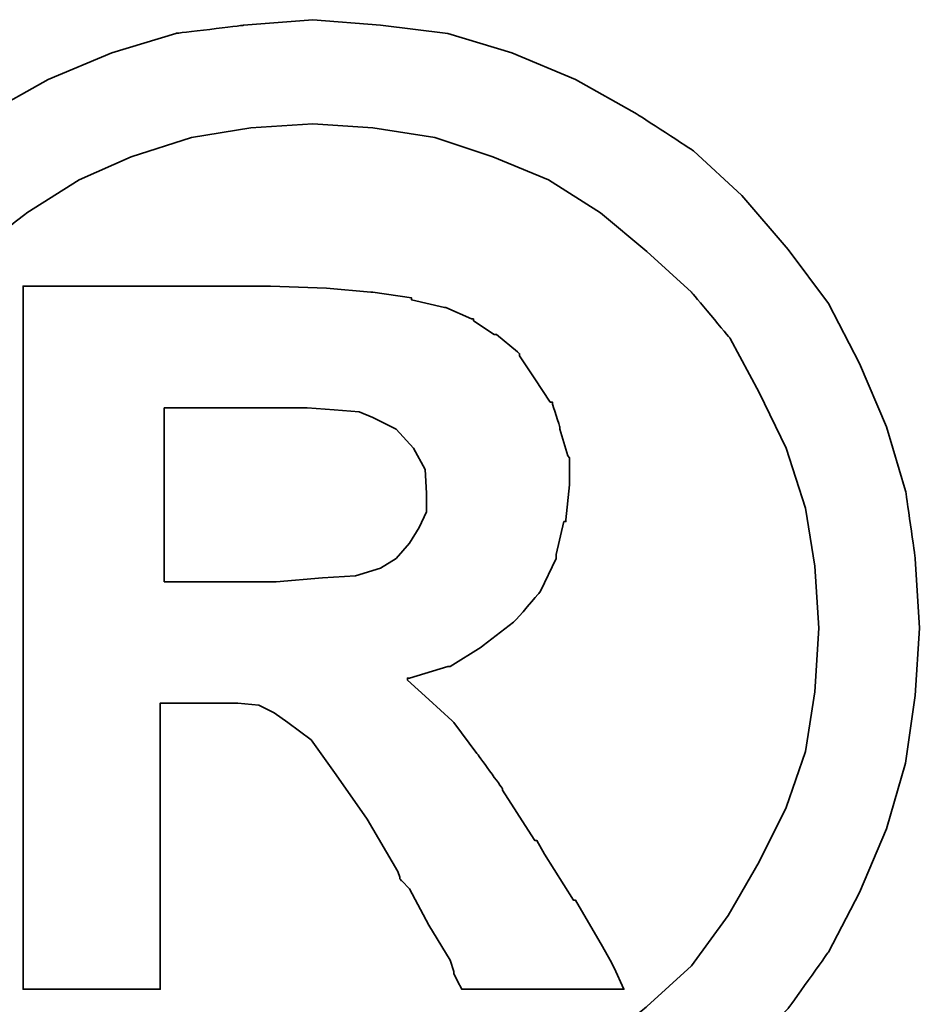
# Model space of a CAD drawing. Header units: millimetres. Extents: x 710 to 1313, y 178 to 430.
# Tile 16 of 37: x 1130.35 to 1131.51, y 237.93 to 239.2. Entities that reach past the tile are written whole.
import ezdxf

# ---------------------------------------------------------------- set-up
doc = ezdxf.new("R2010")
doc.units = ezdxf.units.MM
doc.header["$LTSCALE"] = 10
doc.layers.add('DIM', color=4, linetype='Continuous')
doc.layers.add('layer 1', color=7, linetype='Continuous')

# ---------------------------------------------------------------- blocks, each defined once
blk = doc.blocks.new('TBI MOTION logo(完整正式版)')
at = {"layer": 'layer 1', "color": 22, "lineweight": 35}
for points, knots in [([(-91.89366, 20.43624), (-91.89366, 20.43624), (-91.91351, 20.77862), (-91.91351, 20.77862), (-91.91351, 20.77862), (-91.91351, 20.77862), (-91.96114, 21.11206), (-91.96114, 21.11206), (-91.96114, 21.11206), (-91.96114, 21.11206), (-92.05641, 21.42764), (-92.05641, 21.42764), (-92.05641, 21.42764), (-92.05641, 21.42764), (-92.18939, 21.74124), (-92.18939, 21.74124), (-92.18939, 21.74124), (-92.18939, 21.74124), (-92.34222, 22.03697), (-92.34222, 22.03697), (-92.34222, 22.03697), (-92.34222, 22.03697), (-92.5407, 22.30294), (-92.5407, 22.30294), (-92.5407, 22.30294), (-92.5407, 22.30294), (-92.76895, 22.5689), (-92.76895, 22.5689), (-92.76895, 22.5689), (-92.76895, 22.5689), (-93.00713, 22.78921), (-93.00713, 22.78921), (-93.00713, 22.78921), (-93.00713, 22.78921), (-93.285, 22.96982), (-93.285, 22.96982), (-93.285, 22.96982), (-93.285, 22.96982), (-93.58867, 23.14051), (-93.58867, 23.14051), (-93.58867, 23.14051), (-93.58867, 23.14051), (-93.90227, 23.2735), (-93.90227, 23.2735), (-93.90227, 23.2735), (-93.90227, 23.2735), (-94.21785, 23.36877), (-94.21785, 23.36877), (-94.21785, 23.36877), (-94.21785, 23.36877), (-94.55129, 23.40846), (-94.55129, 23.40846), (-94.55129, 23.40846), (-94.55129, 23.40846), (-94.88474, 23.43625), (-94.88474, 23.43625), (-94.88474, 23.43625), (-94.88474, 23.43625), (-95.22612, 23.40846), (-95.22612, 23.40846), (-95.22612, 23.40846), (-95.22612, 23.40846), (-95.55956, 23.36877), (-95.55956, 23.36877), (-95.55956, 23.36877), (-95.55956, 23.36877), (-95.87515, 23.2735), (-95.87515, 23.2735), (-95.87515, 23.2735), (-95.87515, 23.2735), (-96.18973, 23.14051), (-96.18973, 23.14051), (-96.18973, 23.14051), (-96.18973, 23.14051), (-96.4944, 22.96982), (-96.4944, 22.96982), (-96.4944, 22.96982), (-96.4944, 22.96982), (-96.77028, 22.78921), (-96.77028, 22.78921), (-96.77028, 22.78921), (-96.77028, 22.78921), (-97.00846, 22.5689), (-97.00846, 22.5689), (-97.00846, 22.5689), (-97.00846, 22.5689), (-97.23671, 22.30294), (-97.23671, 22.30294), (-97.23671, 22.30294), (-97.23671, 22.30294), (-97.43618, 22.03697), (-97.43618, 22.03697), (-97.43618, 22.03697), (-97.43618, 22.03697), (-97.58901, 21.74124), (-97.58901, 21.74124), (-97.58901, 21.74124), (-97.58901, 21.74124), (-97.72298, 21.42764), (-97.72298, 21.42764), (-97.72298, 21.42764), (-97.72298, 21.42764), (-97.81825, 21.11206), (-97.81825, 21.11206), (-97.81825, 21.11206), (-97.81825, 21.11206), (-97.86589, 20.77862), (-97.86589, 20.77862), (-97.86589, 20.77862), (-97.86589, 20.77862), (-97.88375, 20.43624), (-97.88375, 20.43624), (-97.88375, 20.43624), (-97.88375, 20.43624), (-97.86589, 20.1028), (-97.86589, 20.1028), (-97.86589, 20.1028), (-97.86589, 20.1028), (-97.81825, 19.77035), (-97.81825, 19.77035), (-97.81825, 19.77035), (-97.81825, 19.77035), (-97.72298, 19.44583), (-97.72298, 19.44583), (-97.72298, 19.44583), (-97.72298, 19.44583), (-97.58901, 19.13224), (-97.58901, 19.13224), (-97.58901, 19.13224), (-97.58901, 19.13224), (-97.43618, 18.83749), (-97.43618, 18.83749), (-97.43618, 18.83749), (-97.43618, 18.83749), (-97.23671, 18.55963), (-97.23671, 18.55963), (-97.23671, 18.55963), (-97.23671, 18.55963), (-97.00846, 18.32145), (-97.00846, 18.32145), (-97.00846, 18.32145), (-97.00846, 18.32145), (-96.77028, 18.0932), (-96.77028, 18.0932), (-96.77028, 18.0932), (-96.77028, 18.0932), (-96.4944, 17.88381), (-96.4944, 17.88381), (-96.4944, 17.88381), (-96.4944, 17.88381), (-96.18973, 17.72205), (-96.18973, 17.72205), (-96.18973, 17.72205), (-96.18973, 17.72205), (-95.87515, 17.58906), (-95.87515, 17.58906), (-95.87515, 17.58906), (-95.87515, 17.58906), (-95.55956, 17.4938), (-95.55956, 17.4938), (-95.55956, 17.4938), (-95.55956, 17.4938), (-95.22612, 17.44616), (-95.22612, 17.44616), (-95.22612, 17.44616), (-95.22612, 17.44616), (-94.88474, 17.42631), (-94.88474, 17.42631), (-94.88474, 17.42631), (-94.88474, 17.42631), (-94.55129, 17.44616), (-94.55129, 17.44616), (-94.55129, 17.44616), (-94.55129, 17.44616), (-94.21785, 17.4938), (-94.21785, 17.4938), (-94.21785, 17.4938), (-94.21785, 17.4938), (-93.90227, 17.58906), (-93.90227, 17.58906), (-93.90227, 17.58906), (-93.90227, 17.58906), (-93.58867, 17.72205), (-93.58867, 17.72205), (-93.58867, 17.72205), (-93.58867, 17.72205), (-93.285, 17.88381), (-93.285, 17.88381), (-93.285, 17.88381), (-93.285, 17.88381), (-93.00713, 18.0932), (-93.00713, 18.0932), (-93.00713, 18.0932), (-93.00713, 18.0932), (-92.76895, 18.32145), (-92.76895, 18.32145), (-92.76895, 18.32145), (-92.76895, 18.32145), (-92.5407, 18.55963), (-92.5407, 18.55963), (-92.5407, 18.55963), (-92.5407, 18.55963), (-92.34222, 18.83749), (-92.34222, 18.83749), (-92.34222, 18.83749), (-92.34222, 18.83749), (-92.18939, 19.13224), (-92.18939, 19.13224), (-92.18939, 19.13224), (-92.18939, 19.13224), (-92.05641, 19.44583), (-92.05641, 19.44583), (-92.05641, 19.44583), (-92.05641, 19.44583), (-91.96114, 19.77035), (-91.96114, 19.77035), (-91.96114, 19.77035), (-91.96114, 19.77035), (-91.91351, 20.1028), (-91.91351, 20.1028), (-91.91351, 20.1028), (-91.91351, 20.1028), (-91.89366, 20.43624), (-91.89366, 20.43624)], [0, 0, 0, 0, 0.0178571, 0.0178571, 0.0178571, 0.0178572, 0.0357143, 0.0357143, 0.0357143, 0.0357143, 0.0535714, 0.0535714, 0.0535714, 0.0535714, 0.0714286, 0.0714286, 0.0714286, 0.0714286, 0.0892857, 0.0892857, 0.0892857, 0.0892857, 0.1071429, 0.1071429, 0.1071429, 0.1071429, 0.125, 0.125, 0.125, 0.125, 0.1428571, 0.1428571, 0.1428571, 0.1428572, 0.1607143, 0.1607143, 0.1607143, 0.1607143, 0.1785714, 0.1785714, 0.1785714, 0.1785714, 0.1964286, 0.1964286, 0.1964286, 0.1964286, 0.2142857, 0.2142857, 0.2142857, 0.2142857, 0.2321429, 0.2321429, 0.2321429, 0.2321429, 0.25, 0.25, 0.25, 0.25, 0.2678571, 0.2678571, 0.2678571, 0.2678572, 0.2857143, 0.2857143, 0.2857143, 0.2857143, 0.3035714, 0.3035714, 0.3035714, 0.3035714, 0.3214286, 0.3214286, 0.3214286, 0.3214286, 0.3392857, 0.3392857, 0.3392857, 0.3392857, 0.3571429, 0.3571429, 0.3571429, 0.3571429, 0.375, 0.375, 0.375, 0.375, 0.3928571, 0.3928571, 0.3928571, 0.3928572, 0.4107143, 0.4107143, 0.4107143, 0.4107143, 0.4285714, 0.4285714, 0.4285714, 0.4285714, 0.4464286, 0.4464286, 0.4464286, 0.4464286, 0.4642857, 0.4642857, 0.4642857, 0.4642857, 0.4821429, 0.4821429, 0.4821429, 0.4821429, 0.5, 0.5, 0.5, 0.5, 0.5178571, 0.5178571, 0.5178571, 0.5178572, 0.5357143, 0.5357143, 0.5357143, 0.5357143, 0.5535714, 0.5535714, 0.5535714, 0.5535714, 0.5714286, 0.5714286, 0.5714286, 0.5714286, 0.5892857, 0.5892857, 0.5892857, 0.5892857, 0.6071429, 0.6071429, 0.6071429, 0.6071429, 0.625, 0.625, 0.625, 0.625, 0.6428571, 0.6428571, 0.6428571, 0.6428572, 0.6607143, 0.6607143, 0.6607143, 0.6607143, 0.6785714, 0.6785714, 0.6785714, 0.6785714, 0.6964286, 0.6964286, 0.6964286, 0.6964286, 0.7142857, 0.7142857, 0.7142857, 0.7142857, 0.7321429, 0.7321429, 0.7321429, 0.7321429, 0.75, 0.75, 0.75, 0.75, 0.7678571, 0.7678571, 0.7678571, 0.7678572, 0.7857143, 0.7857143, 0.7857143, 0.7857143, 0.8035714, 0.8035714, 0.8035714, 0.8035714, 0.8214286, 0.8214286, 0.8214286, 0.8214286, 0.8392857, 0.8392857, 0.8392857, 0.8392857, 0.8571429, 0.8571429, 0.8571429, 0.8571429, 0.875, 0.875, 0.875, 0.875, 0.8928571, 0.8928571, 0.8928571, 0.8928572, 0.9107143, 0.9107143, 0.9107143, 0.9107143, 0.9285714, 0.9285714, 0.9285714, 0.9285714, 0.9464286, 0.9464286, 0.9464286, 0.9464286, 0.9642857, 0.9642857, 0.9642857, 0.9642857, 0.9821429, 0.9821429, 0.9821429, 0.9821429, 1, 1, 1, 1]), ([(-92.38986, 20.43624), (-92.38986, 20.43624), (-92.40871, 20.74091), (-92.40871, 20.74091), (-92.40871, 20.74091), (-92.40871, 20.74091), (-92.45536, 21.02672), (-92.45536, 21.02672), (-92.45536, 21.02672), (-92.45536, 21.02672), (-92.55063, 21.32245), (-92.55063, 21.32245), (-92.55063, 21.32245), (-92.55063, 21.32245), (-92.68361, 21.59833), (-92.68361, 21.59833), (-92.68361, 21.59833), (-92.68361, 21.59833), (-92.82651, 21.86429), (-92.82651, 21.86429), (-92.82651, 21.86429), (-92.82651, 21.86429), (-93.01705, 22.09255), (-93.01705, 22.09255), (-93.01705, 22.09255), (-93.01705, 22.09255), (-93.23736, 22.29301), (-93.23736, 22.29301), (-93.23736, 22.29301), (-93.23736, 22.29301), (-93.46561, 22.48355), (-93.46561, 22.48355), (-93.46561, 22.48355), (-93.46561, 22.48355), (-93.72165, 22.6463), (-93.72165, 22.6463), (-93.72165, 22.6463), (-93.72165, 22.6463), (-93.99754, 22.75944), (-93.99754, 22.75944), (-93.99754, 22.75944), (-93.99754, 22.75944), (-94.28335, 22.85471), (-94.28335, 22.85471), (-94.28335, 22.85471), (-94.28335, 22.85471), (-94.589, 22.90234), (-94.589, 22.90234), (-94.589, 22.90234), (-94.589, 22.90234), (-94.88474, 22.92219), (-94.88474, 22.92219), (-94.88474, 22.92219), (-94.88474, 22.92219), (-95.1894, 22.90234), (-95.1894, 22.90234), (-95.1894, 22.90234), (-95.1894, 22.90234), (-95.48315, 22.85471), (-95.48315, 22.85471), (-95.48315, 22.85471), (-95.48315, 22.85471), (-95.77988, 22.75944), (-95.77988, 22.75944), (-95.77988, 22.75944), (-95.77988, 22.75944), (-96.03691, 22.6463), (-96.03691, 22.6463), (-96.03691, 22.6463), (-96.03691, 22.6463), (-96.29394, 22.48355), (-96.29394, 22.48355), (-96.29394, 22.48355), (-96.29394, 22.48355), (-96.54203, 22.29301), (-96.54203, 22.29301), (-96.54203, 22.29301), (-96.54203, 22.29301), (-96.75937, 22.09255), (-96.75937, 22.09255), (-96.75937, 22.09255), (-96.75937, 22.09255), (-96.9509, 21.86429), (-96.9509, 21.86429), (-96.9509, 21.86429), (-96.9509, 21.86429), (-97.0938, 21.59833), (-97.0938, 21.59833), (-97.0938, 21.59833), (-97.0938, 21.59833), (-97.21686, 21.32245), (-97.21686, 21.32245), (-97.21686, 21.32245), (-97.21686, 21.32245), (-97.32206, 21.02672), (-97.32206, 21.02672), (-97.32206, 21.02672), (-97.32206, 21.02672), (-97.36076, 20.74091), (-97.36076, 20.74091), (-97.36076, 20.74091), (-97.36076, 20.74091), (-97.37961, 20.43624), (-97.37961, 20.43624), (-97.37961, 20.43624), (-97.37961, 20.43624), (-97.36076, 20.12165), (-97.36076, 20.12165), (-97.36076, 20.12165), (-97.36076, 20.12165), (-97.32206, 19.82791), (-97.32206, 19.82791), (-97.32206, 19.82791), (-97.32206, 19.82791), (-97.21686, 19.55102), (-97.21686, 19.55102), (-97.21686, 19.55102), (-97.21686, 19.55102), (-97.0938, 19.28407), (-97.0938, 19.28407), (-97.0938, 19.28407), (-97.0938, 19.28407), (-96.94098, 19.01811), (-96.94098, 19.01811), (-96.94098, 19.01811), (-96.94098, 19.01811), (-96.75937, 18.77001), (-96.75937, 18.77001), (-96.75937, 18.77001), (-96.75937, 18.77001), (-96.54203, 18.56955), (-96.54203, 18.56955), (-96.54203, 18.56955), (-96.54203, 18.56955), (-96.29394, 18.37901), (-96.29394, 18.37901), (-96.29394, 18.37901), (-96.29394, 18.37901), (-96.03691, 18.21725), (-96.03691, 18.21725), (-96.03691, 18.21725), (-96.03691, 18.21725), (-95.77988, 18.10412), (-95.77988, 18.10412), (-95.77988, 18.10412), (-95.77988, 18.10412), (-95.48315, 18.00786), (-95.48315, 18.00786), (-95.48315, 18.00786), (-95.48315, 18.00786), (-95.1894, 17.96022), (-95.1894, 17.96022), (-95.1894, 17.96022), (-95.1894, 17.96022), (-94.88474, 17.94137), (-94.88474, 17.94137), (-94.88474, 17.94137), (-94.88474, 17.94137), (-94.589, 17.96022), (-94.589, 17.96022), (-94.589, 17.96022), (-94.589, 17.96022), (-94.28335, 18.00786), (-94.28335, 18.00786), (-94.28335, 18.00786), (-94.28335, 18.00786), (-93.99754, 18.10412), (-93.99754, 18.10412), (-93.99754, 18.10412), (-93.99754, 18.10412), (-93.72165, 18.21725), (-93.72165, 18.21725), (-93.72165, 18.21725), (-93.72165, 18.21725), (-93.46561, 18.37901), (-93.46561, 18.37901), (-93.46561, 18.37901), (-93.46561, 18.37901), (-93.23736, 18.56955), (-93.23736, 18.56955), (-93.23736, 18.56955), (-93.23736, 18.56955), (-93.01705, 18.77001), (-93.01705, 18.77001), (-93.01705, 18.77001), (-93.01705, 18.77001), (-92.83644, 19.01811), (-92.83644, 19.01811), (-92.83644, 19.01811), (-92.83644, 19.01811), (-92.68361, 19.28407), (-92.68361, 19.28407), (-92.68361, 19.28407), (-92.68361, 19.28407), (-92.55063, 19.55102), (-92.55063, 19.55102), (-92.55063, 19.55102), (-92.55063, 19.55102), (-92.45536, 19.82791), (-92.45536, 19.82791), (-92.45536, 19.82791), (-92.45536, 19.82791), (-92.40871, 20.12165), (-92.40871, 20.12165), (-92.40871, 20.12165), (-92.40871, 20.12165), (-92.38986, 20.43624), (-92.38986, 20.43624)], [0, 0, 0, 0, 0.0192308, 0.0192308, 0.0192308, 0.0192308, 0.0384615, 0.0384615, 0.0384615, 0.0384615, 0.0576923, 0.0576923, 0.0576923, 0.0576923, 0.0769231, 0.0769231, 0.0769231, 0.0769231, 0.0961538, 0.0961538, 0.0961538, 0.0961539, 0.1153846, 0.1153846, 0.1153846, 0.1153846, 0.1346154, 0.1346154, 0.1346154, 0.1346154, 0.1538462, 0.1538462, 0.1538462, 0.1538462, 0.1730769, 0.1730769, 0.1730769, 0.1730769, 0.1923077, 0.1923077, 0.1923077, 0.1923077, 0.2115385, 0.2115385, 0.2115385, 0.2115385, 0.2307692, 0.2307692, 0.2307692, 0.2307692, 0.25, 0.25, 0.25, 0.25, 0.2692308, 0.2692308, 0.2692308, 0.2692308, 0.2884615, 0.2884615, 0.2884615, 0.2884615, 0.3076923, 0.3076923, 0.3076923, 0.3076923, 0.3269231, 0.3269231, 0.3269231, 0.3269231, 0.3461538, 0.3461538, 0.3461538, 0.3461539, 0.3653846, 0.3653846, 0.3653846, 0.3653846, 0.3846154, 0.3846154, 0.3846154, 0.3846154, 0.4038462, 0.4038462, 0.4038462, 0.4038462, 0.4230769, 0.4230769, 0.4230769, 0.4230769, 0.4423077, 0.4423077, 0.4423077, 0.4423077, 0.4615385, 0.4615385, 0.4615385, 0.4615385, 0.4807692, 0.4807692, 0.4807692, 0.4807692, 0.5, 0.5, 0.5, 0.5, 0.5192308, 0.5192308, 0.5192308, 0.5192308, 0.5384615, 0.5384615, 0.5384615, 0.5384615, 0.5576923, 0.5576923, 0.5576923, 0.5576923, 0.5769231, 0.5769231, 0.5769231, 0.5769231, 0.5961538, 0.5961538, 0.5961538, 0.5961539, 0.6153846, 0.6153846, 0.6153846, 0.6153846, 0.6346154, 0.6346154, 0.6346154, 0.6346154, 0.6538462, 0.6538462, 0.6538462, 0.6538462, 0.6730769, 0.6730769, 0.6730769, 0.6730769, 0.6923077, 0.6923077, 0.6923077, 0.6923077, 0.7115385, 0.7115385, 0.7115385, 0.7115385, 0.7307692, 0.7307692, 0.7307692, 0.7307692, 0.75, 0.75, 0.75, 0.75, 0.7692308, 0.7692308, 0.7692308, 0.7692308, 0.7884615, 0.7884615, 0.7884615, 0.7884615, 0.8076923, 0.8076923, 0.8076923, 0.8076923, 0.8269231, 0.8269231, 0.8269231, 0.8269231, 0.8461538, 0.8461538, 0.8461538, 0.8461539, 0.8653846, 0.8653846, 0.8653846, 0.8653846, 0.8846154, 0.8846154, 0.8846154, 0.8846154, 0.9038462, 0.9038462, 0.9038462, 0.9038462, 0.9230769, 0.9230769, 0.9230769, 0.9230769, 0.9423077, 0.9423077, 0.9423077, 0.9423077, 0.9615385, 0.9615385, 0.9615385, 0.9615385, 0.9807692, 0.9807692, 0.9807692, 0.9807692, 1, 1, 1, 1]), ([(-96.31279, 18.7323), (-96.31279, 18.7323), (-96.31279, 18.77001), (-96.31279, 18.77001), (-96.31279, 18.77001), (-96.31279, 18.77001), (-96.31279, 18.87422), (-96.31279, 18.87422), (-96.31279, 18.87422), (-96.31279, 18.87422), (-96.31279, 19.04689), (-96.31279, 19.04689), (-96.31279, 19.04689), (-96.31279, 19.04689), (-96.31279, 19.25529), (-96.31279, 19.25529), (-96.31279, 19.25529), (-96.31279, 19.25529), (-96.31279, 19.5024), (-96.31279, 19.5024), (-96.31279, 19.5024), (-96.31279, 19.5024), (-96.31279, 19.77035), (-96.31279, 19.77035), (-96.31279, 19.77035), (-96.31279, 19.77035), (-96.31279, 20.37868), (-96.31279, 20.37868), (-96.31279, 20.37868), (-96.31279, 20.37868), (-96.31279, 20.98801), (-96.31279, 20.98801), (-96.31279, 20.98801), (-96.31279, 20.98801), (-96.31279, 21.27482), (-96.31279, 21.27482), (-96.31279, 21.27482), (-96.31279, 21.27482), (-96.31279, 21.52291), (-96.31279, 21.52291), (-96.31279, 21.52291), (-96.31279, 21.52291), (-96.31279, 21.75017), (-96.31279, 21.75017), (-96.31279, 21.75017), (-96.31279, 21.75017), (-96.31279, 21.90399), (-96.31279, 21.90399), (-96.31279, 21.90399), (-96.31279, 21.90399), (-96.31279, 22.0072), (-96.31279, 22.0072), (-96.31279, 22.0072), (-96.31279, 22.0072), (-96.31279, 22.04689), (-96.31279, 22.04689), (-96.31279, 22.04689), (-96.31279, 22.04689), (-96.31279, 22.12232), (-96.31279, 22.12232), (-96.31279, 22.12232), (-96.31279, 22.12232), (-96.2463, 22.12232), (-96.2463, 22.12232), (-96.2463, 22.12232), (-96.2463, 22.12232), (-96.22645, 22.12232), (-96.22645, 22.12232), (-96.22645, 22.12232), (-96.22645, 22.12232), (-96.18973, 22.12232), (-96.18973, 22.12232), (-96.18973, 22.12232), (-96.18973, 22.12232), (-96.05576, 22.12232), (-96.05576, 22.12232), (-96.05576, 22.12232), (-96.05576, 22.12232), (-95.87515, 22.12232), (-95.87515, 22.12232), (-95.87515, 22.12232), (-95.87515, 22.12232), (-95.66476, 22.12232), (-95.66476, 22.12232), (-95.66476, 22.12232), (-95.66476, 22.12232), (-95.44643, 22.12232), (-95.44643, 22.12232), (-95.44643, 22.12232), (-95.44643, 22.12232), (-95.27375, 22.12232), (-95.27375, 22.12232), (-95.27375, 22.12232), (-95.27375, 22.12232), (-95.15963, 22.12232), (-95.15963, 22.12232), (-95.15963, 22.12232), (-95.15963, 22.12232), (-95.12291, 22.12232), (-95.12291, 22.12232), (-95.12291, 22.12232), (-95.12291, 22.12232), (-95.10306, 22.12232), (-95.10306, 22.12232), (-95.10306, 22.12232), (-95.10306, 22.12232), (-95.09314, 22.12232), (-95.09314, 22.12232), (-95.09314, 22.12232), (-95.09314, 22.12232), (-94.81725, 22.1124), (-94.81725, 22.1124), (-94.81725, 22.1124), (-94.81725, 22.1124), (-94.59893, 22.09255), (-94.59893, 22.09255), (-94.59893, 22.09255), (-94.59893, 22.09255), (-94.589, 22.09255), (-94.589, 22.09255), (-94.589, 22.09255), (-94.589, 22.09255), (-94.39846, 22.06476), (-94.39846, 22.06476), (-94.39846, 22.06476), (-94.39846, 22.06476), (-94.39846, 22.05483), (-94.39846, 22.05483), (-94.39846, 22.05483), (-94.39846, 22.05483), (-94.23571, 22.01713), (-94.23571, 22.01713), (-94.23571, 22.01713), (-94.23571, 22.01713), (-94.22777, 22.01713), (-94.22777, 22.01713), (-94.22777, 22.01713), (-94.22777, 22.01713), (-94.10273, 21.96056), (-94.10273, 21.96056), (-94.10273, 21.96056), (-94.10273, 21.96056), (-94.09281, 21.96056), (-94.09281, 21.96056), (-94.09281, 21.96056), (-94.09281, 21.96056), (-94.09281, 21.95162), (-94.09281, 21.95162), (-94.09281, 21.95162), (-94.09281, 21.95162), (-93.9896, 21.88415), (-93.9896, 21.88415), (-93.9896, 21.88415), (-93.9896, 21.88415), (-93.97868, 21.88415), (-93.97868, 21.88415), (-93.97868, 21.88415), (-93.97868, 21.88415), (-93.87448, 21.79781), (-93.87448, 21.79781), (-93.87448, 21.79781), (-93.87448, 21.79781), (-93.86456, 21.78888), (-93.86456, 21.78888), (-93.86456, 21.78888), (-93.86456, 21.78888), (-93.86456, 21.77895), (-93.86456, 21.77895), (-93.86456, 21.77895), (-93.86456, 21.77895), (-93.78913, 21.66483), (-93.78913, 21.66483), (-93.78913, 21.66483), (-93.78913, 21.66483), (-93.71371, 21.5507), (-93.71371, 21.5507), (-93.71371, 21.5507), (-93.71371, 21.5507), (-93.7028, 21.5507), (-93.7028, 21.5507), (-93.7028, 21.5507), (-93.7028, 21.5507), (-93.7028, 21.54078), (-93.7028, 21.54078), (-93.7028, 21.54078), (-93.7028, 21.54078), (-93.66608, 21.42764), (-93.66608, 21.42764), (-93.66608, 21.42764), (-93.66608, 21.42764), (-93.66608, 21.41772), (-93.66608, 21.41772), (-93.66608, 21.41772), (-93.66608, 21.41772), (-93.62638, 21.28474), (-93.62638, 21.28474), (-93.62638, 21.28474), (-93.62638, 21.28474), (-93.61844, 21.27482), (-93.61844, 21.27482), (-93.61844, 21.27482), (-93.61844, 21.27482), (-93.61844, 21.14977), (-93.61844, 21.14977), (-93.61844, 21.14977), (-93.61844, 21.14977), (-93.61844, 21.14183), (-93.61844, 21.14183), (-93.61844, 21.14183), (-93.61844, 21.14183), (-93.6363, 20.96915), (-93.6363, 20.96915), (-93.6363, 20.96915), (-93.6363, 20.96915), (-93.6363, 20.96122), (-93.6363, 20.96122), (-93.6363, 20.96122), (-93.6363, 20.96122), (-93.64623, 20.96122), (-93.64623, 20.96122), (-93.64623, 20.96122), (-93.64623, 20.96122), (-93.68493, 20.79847), (-93.68493, 20.79847), (-93.68493, 20.79847), (-93.68493, 20.79847), (-93.68493, 20.78854), (-93.68493, 20.78854), (-93.68493, 20.78854), (-93.68493, 20.78854), (-93.68493, 20.77862), (-93.68493, 20.77862), (-93.68493, 20.77862), (-93.68493, 20.77862), (-93.76135, 20.61785), (-93.76135, 20.61785), (-93.76135, 20.61785), (-93.76135, 20.61785), (-93.76929, 20.60693), (-93.76929, 20.60693), (-93.76929, 20.60693), (-93.76929, 20.60693), (-93.8844, 20.47495), (-93.8844, 20.47495), (-93.8844, 20.47495), (-93.8844, 20.47495), (-93.89433, 20.46502), (-93.89433, 20.46502), (-93.89433, 20.46502), (-93.89433, 20.46502), (-94.04517, 20.34991), (-94.04517, 20.34991), (-94.04517, 20.34991), (-94.04517, 20.34991), (-94.05509, 20.34197), (-94.05509, 20.34197), (-94.05509, 20.34197), (-94.05509, 20.34197), (-94.20792, 20.2467), (-94.20792, 20.2467), (-94.20792, 20.2467), (-94.20792, 20.2467), (-94.21785, 20.2467), (-94.21785, 20.2467), (-94.21785, 20.2467), (-94.21785, 20.2467), (-94.40839, 20.18913), (-94.40839, 20.18913), (-94.40839, 20.18913), (-94.40839, 20.18913), (-94.41831, 20.18913), (-94.41831, 20.18913), (-94.41831, 20.18913), (-94.41831, 20.18913), (-94.41831, 20.17921), (-94.41831, 20.17921), (-94.41831, 20.17921), (-94.41831, 20.17921), (-94.31312, 20.08394), (-94.31312, 20.08394), (-94.31312, 20.08394), (-94.31312, 20.08394), (-94.198, 19.97875), (-94.198, 19.97875), (-94.198, 19.97875), (-94.198, 19.97875), (-94.18907, 19.97081), (-94.18907, 19.97081), (-94.18907, 19.97081), (-94.18907, 19.97081), (-94.07494, 19.81798), (-94.07494, 19.81798), (-94.07494, 19.81798), (-94.07494, 19.81798), (-93.9499, 19.6453), (-93.9499, 19.6453), (-93.9499, 19.6453), (-93.9499, 19.6453), (-93.9499, 19.63736), (-93.9499, 19.63736), (-93.9499, 19.63736), (-93.9499, 19.63736), (-93.80799, 19.41705), (-93.80799, 19.41705), (-93.80799, 19.41705), (-93.80799, 19.41705), (-93.78913, 19.38828), (-93.78913, 19.38828), (-93.78913, 19.38828), (-93.78913, 19.38828), (-93.77921, 19.38828), (-93.77921, 19.38828), (-93.77921, 19.38828), (-93.77921, 19.38828), (-93.7415, 19.32178), (-93.7415, 19.32178), (-93.7415, 19.32178), (-93.7415, 19.32178), (-93.59859, 19.09353), (-93.59859, 19.09353), (-93.59859, 19.09353), (-93.59859, 19.09353), (-93.58867, 19.09353), (-93.58867, 19.09353), (-93.58867, 19.09353), (-93.58867, 19.09353), (-93.45569, 18.86528), (-93.45569, 18.86528), (-93.45569, 18.86528), (-93.45569, 18.86528), (-93.41798, 18.7978), (-93.41798, 18.7978), (-93.41798, 18.7978), (-93.41798, 18.7978), (-93.39813, 18.76009), (-93.39813, 18.76009), (-93.39813, 18.76009), (-93.39813, 18.76009), (-93.3505, 18.6549), (-93.3505, 18.6549), (-93.3505, 18.6549), (-93.3505, 18.6549), (-93.45569, 18.6549), (-93.45569, 18.6549), (-93.45569, 18.6549), (-93.45569, 18.6549), (-93.47454, 18.6549), (-93.47454, 18.6549), (-93.47454, 18.6549), (-93.47454, 18.6549), (-93.56088, 18.6549), (-93.56088, 18.6549), (-93.56088, 18.6549), (-93.56088, 18.6549), (-93.78913, 18.6549), (-93.78913, 18.6549), (-93.78913, 18.6549), (-93.78913, 18.6549), (-94.01738, 18.6549), (-94.01738, 18.6549), (-94.01738, 18.6549), (-94.01738, 18.6549), (-94.09281, 18.6549), (-94.09281, 18.6549), (-94.09281, 18.6549), (-94.09281, 18.6549), (-94.11265, 18.6549), (-94.11265, 18.6549), (-94.11265, 18.6549), (-94.11265, 18.6549), (-94.15036, 18.6549), (-94.15036, 18.6549), (-94.15036, 18.6549), (-94.15036, 18.6549), (-94.17021, 18.69459), (-94.17021, 18.69459), (-94.17021, 18.69459), (-94.17021, 18.69459), (-94.18907, 18.7323), (-94.18907, 18.7323), (-94.18907, 18.7323), (-94.18907, 18.7323), (-94.18907, 18.74223), (-94.18907, 18.74223), (-94.18907, 18.74223), (-94.18907, 18.74223), (-94.20792, 18.7978), (-94.20792, 18.7978), (-94.20792, 18.7978), (-94.20792, 18.7978), (-94.31312, 18.97048), (-94.31312, 18.97048), (-94.31312, 18.97048), (-94.31312, 18.97048), (-94.40839, 19.1501), (-94.40839, 19.1501), (-94.40839, 19.1501), (-94.40839, 19.1501), (-94.4461, 19.1888), (-94.4461, 19.1888), (-94.4461, 19.1888), (-94.4461, 19.1888), (-94.45602, 19.19873), (-94.45602, 19.19873), (-94.45602, 19.19873), (-94.45602, 19.19873), (-94.45602, 19.20766), (-94.45602, 19.20766), (-94.45602, 19.20766), (-94.45602, 19.20766), (-94.46595, 19.23644), (-94.46595, 19.23644), (-94.46595, 19.23644), (-94.46595, 19.23644), (-94.61679, 19.49347), (-94.61679, 19.49347), (-94.61679, 19.49347), (-94.61679, 19.49347), (-94.76962, 19.7118), (-94.76962, 19.7118), (-94.76962, 19.7118), (-94.76962, 19.7118), (-94.89268, 19.88447), (-94.89268, 19.88447), (-94.89268, 19.88447), (-94.89268, 19.88447), (-95.00779, 19.97081), (-95.00779, 19.97081), (-95.00779, 19.97081), (-95.00779, 19.97081), (-95.07528, 20.01845), (-95.07528, 20.01845), (-95.07528, 20.01845), (-95.07528, 20.01845), (-95.1507, 20.05616), (-95.1507, 20.05616), (-95.1507, 20.05616), (-95.1507, 20.05616), (-95.2549, 20.06608), (-95.2549, 20.06608), (-95.2549, 20.06608), (-95.2549, 20.06608), (-95.38887, 20.06608), (-95.38887, 20.06608), (-95.38887, 20.06608), (-95.38887, 20.06608), (-95.40872, 20.06608), (-95.40872, 20.06608), (-95.40872, 20.06608), (-95.40872, 20.06608), (-95.42658, 20.06608), (-95.42658, 20.06608), (-95.42658, 20.06608), (-95.42658, 20.06608), (-95.5417, 20.06608), (-95.5417, 20.06608), (-95.5417, 20.06608), (-95.5417, 20.06608), (-95.63697, 20.06608), (-95.63697, 20.06608), (-95.63697, 20.06608), (-95.63697, 20.06608), (-95.63697, 19.99761), (-95.63697, 19.99761), (-95.63697, 19.99761), (-95.63697, 19.99761), (-95.63697, 19.92318), (-95.63697, 19.92318), (-95.63697, 19.92318), (-95.63697, 19.92318), (-95.63697, 19.69294), (-95.63697, 19.69294), (-95.63697, 19.69294), (-95.63697, 19.69294), (-95.63697, 19.44583), (-95.63697, 19.44583), (-95.63697, 19.44583), (-95.63697, 19.44583), (-95.63697, 19.17888), (-95.63697, 19.17888), (-95.63697, 19.17888), (-95.63697, 19.17888), (-95.63697, 18.96055), (-95.63697, 18.96055), (-95.63697, 18.96055), (-95.63697, 18.96055), (-95.63697, 18.87422), (-95.63697, 18.87422), (-95.63697, 18.87422), (-95.63697, 18.87422), (-95.63697, 18.80773), (-95.63697, 18.80773), (-95.63697, 18.80773), (-95.63697, 18.80773), (-95.63697, 18.75017), (-95.63697, 18.75017), (-95.63697, 18.75017), (-95.63697, 18.75017), (-95.63697, 18.7323), (-95.63697, 18.7323), (-95.63697, 18.7323), (-95.63697, 18.7323), (-95.63697, 18.6549), (-95.63697, 18.6549), (-95.63697, 18.6549), (-95.63697, 18.6549), (-95.70247, 18.6549), (-95.70247, 18.6549), (-95.70247, 18.6549), (-95.70247, 18.6549), (-95.72232, 18.6549), (-95.72232, 18.6549), (-95.72232, 18.6549), (-95.72232, 18.6549), (-95.77988, 18.6549), (-95.77988, 18.6549), (-95.77988, 18.6549), (-95.77988, 18.6549), (-95.97835, 18.6549), (-95.97835, 18.6549), (-95.97835, 18.6549), (-95.97835, 18.6549), (-96.15103, 18.6549), (-96.15103, 18.6549), (-96.15103, 18.6549), (-96.15103, 18.6549), (-96.2076, 18.6549), (-96.2076, 18.6549), (-96.2076, 18.6549), (-96.2076, 18.6549), (-96.2463, 18.6549), (-96.2463, 18.6549), (-96.2463, 18.6549), (-96.2463, 18.6549), (-96.31279, 18.6549), (-96.31279, 18.6549), (-96.31279, 18.6549), (-96.31279, 18.6549), (-96.31279, 18.7323), (-96.31279, 18.7323)], [0, 0, 0, 0, 0.0074074, 0.0074074, 0.0074074, 0.0074074, 0.0148148, 0.0148148, 0.0148148, 0.0148148, 0.0222222, 0.0222222, 0.0222222, 0.0222222, 0.0296296, 0.0296296, 0.0296296, 0.0296296, 0.037037, 0.037037, 0.037037, 0.037037, 0.0444444, 0.0444444, 0.0444444, 0.0444445, 0.0518519, 0.0518519, 0.0518519, 0.0518519, 0.0592593, 0.0592593, 0.0592593, 0.0592593, 0.0666667, 0.0666667, 0.0666667, 0.0666667, 0.0740741, 0.0740741, 0.0740741, 0.0740741, 0.0814815, 0.0814815, 0.0814815, 0.0814815, 0.0888889, 0.0888889, 0.0888889, 0.0888889, 0.0962963, 0.0962963, 0.0962963, 0.0962963, 0.1037037, 0.1037037, 0.1037037, 0.1037037, 0.1111111, 0.1111111, 0.1111111, 0.1111111, 0.1185185, 0.1185185, 0.1185185, 0.1185185, 0.1259259, 0.1259259, 0.1259259, 0.1259259, 0.1333333, 0.1333333, 0.1333333, 0.1333333, 0.1407407, 0.1407407, 0.1407407, 0.1407408, 0.1481481, 0.1481481, 0.1481481, 0.1481482, 0.1555556, 0.1555556, 0.1555556, 0.1555556, 0.162963, 0.162963, 0.162963, 0.162963, 0.1703704, 0.1703704, 0.1703704, 0.1703704, 0.1777778, 0.1777778, 0.1777778, 0.1777778, 0.1851852, 0.1851852, 0.1851852, 0.1851852, 0.1925926, 0.1925926, 0.1925926, 0.1925926, 0.2, 0.2, 0.2, 0.2, 0.2074074, 0.2074074, 0.2074074, 0.2074074, 0.2148148, 0.2148148, 0.2148148, 0.2148148, 0.2222222, 0.2222222, 0.2222222, 0.2222222, 0.2296296, 0.2296296, 0.2296296, 0.2296296, 0.237037, 0.237037, 0.237037, 0.237037, 0.2444444, 0.2444444, 0.2444444, 0.2444445, 0.2518519, 0.2518519, 0.2518519, 0.2518519, 0.2592593, 0.2592593, 0.2592593, 0.2592593, 0.2666667, 0.2666667, 0.2666667, 0.2666667, 0.2740741, 0.2740741, 0.2740741, 0.2740741, 0.2814815, 0.2814815, 0.2814815, 0.2814815, 0.2888889, 0.2888889, 0.2888889, 0.2888889, 0.2962963, 0.2962963, 0.2962963, 0.2962963, 0.3037037, 0.3037037, 0.3037037, 0.3037037, 0.3111111, 0.3111111, 0.3111111, 0.3111111, 0.3185185, 0.3185185, 0.3185185, 0.3185185, 0.3259259, 0.3259259, 0.3259259, 0.3259259, 0.3333333, 0.3333333, 0.3333333, 0.3333333, 0.3407407, 0.3407407, 0.3407407, 0.3407408, 0.3481481, 0.3481481, 0.3481481, 0.3481482, 0.3555556, 0.3555556, 0.3555556, 0.3555556, 0.362963, 0.362963, 0.362963, 0.362963, 0.3703704, 0.3703704, 0.3703704, 0.3703704, 0.3777778, 0.3777778, 0.3777778, 0.3777778, 0.3851852, 0.3851852, 0.3851852, 0.3851852, 0.3925926, 0.3925926, 0.3925926, 0.3925926, 0.4, 0.4, 0.4, 0.4, 0.4074074, 0.4074074, 0.4074074, 0.4074074, 0.4148148, 0.4148148, 0.4148148, 0.4148148, 0.4222222, 0.4222222, 0.4222222, 0.4222222, 0.4296296, 0.4296296, 0.4296296, 0.4296296, 0.437037, 0.437037, 0.437037, 0.437037, 0.4444444, 0.4444444, 0.4444444, 0.4444445, 0.4518519, 0.4518519, 0.4518519, 0.4518519, 0.4592593, 0.4592593, 0.4592593, 0.4592593, 0.4666667, 0.4666667, 0.4666667, 0.4666667, 0.4740741, 0.4740741, 0.4740741, 0.4740741, 0.4814815, 0.4814815, 0.4814815, 0.4814815, 0.4888889, 0.4888889, 0.4888889, 0.4888889, 0.4962963, 0.4962963, 0.4962963, 0.4962963, 0.5037037, 0.5037037, 0.5037037, 0.5037037, 0.5111111, 0.5111111, 0.5111111, 0.5111111, 0.5185185, 0.5185185, 0.5185185, 0.5185185, 0.5259259, 0.5259259, 0.5259259, 0.5259259, 0.5333333, 0.5333333, 0.5333333, 0.5333333, 0.5407407, 0.5407407, 0.5407407, 0.5407408, 0.5481481, 0.5481481, 0.5481481, 0.5481482, 0.5555556, 0.5555556, 0.5555556, 0.5555556, 0.562963, 0.562963, 0.562963, 0.562963, 0.5703704, 0.5703704, 0.5703704, 0.5703704, 0.5777778, 0.5777778, 0.5777778, 0.5777778, 0.5851852, 0.5851852, 0.5851852, 0.5851852, 0.5925926, 0.5925926, 0.5925926, 0.5925926, 0.6, 0.6, 0.6, 0.6, 0.6074074, 0.6074074, 0.6074074, 0.6074074, 0.6148148, 0.6148148, 0.6148148, 0.6148148, 0.6222222, 0.6222222, 0.6222222, 0.6222222, 0.6296296, 0.6296296, 0.6296296, 0.6296296, 0.637037, 0.637037, 0.637037, 0.637037, 0.6444444, 0.6444444, 0.6444444, 0.6444445, 0.6518519, 0.6518519, 0.6518519, 0.6518519, 0.6592593, 0.6592593, 0.6592593, 0.6592593, 0.6666667, 0.6666667, 0.6666667, 0.6666667, 0.6740741, 0.6740741, 0.6740741, 0.6740741, 0.6814815, 0.6814815, 0.6814815, 0.6814815, 0.6888889, 0.6888889, 0.6888889, 0.6888889, 0.6962963, 0.6962963, 0.6962963, 0.6962963, 0.7037037, 0.7037037, 0.7037037, 0.7037037, 0.7111111, 0.7111111, 0.7111111, 0.7111111, 0.7185185, 0.7185185, 0.7185185, 0.7185185, 0.7259259, 0.7259259, 0.7259259, 0.7259259, 0.7333333, 0.7333333, 0.7333333, 0.7333333, 0.7407407, 0.7407407, 0.7407407, 0.7407408, 0.7481481, 0.7481481, 0.7481481, 0.7481482, 0.7555556, 0.7555556, 0.7555556, 0.7555556, 0.762963, 0.762963, 0.762963, 0.762963, 0.7703704, 0.7703704, 0.7703704, 0.7703704, 0.7777778, 0.7777778, 0.7777778, 0.7777778, 0.7851852, 0.7851852, 0.7851852, 0.7851852, 0.7925926, 0.7925926, 0.7925926, 0.7925926, 0.8, 0.8, 0.8, 0.8, 0.8074074, 0.8074074, 0.8074074, 0.8074074, 0.8148148, 0.8148148, 0.8148148, 0.8148148, 0.8222222, 0.8222222, 0.8222222, 0.8222222, 0.8296296, 0.8296296, 0.8296296, 0.8296296, 0.837037, 0.837037, 0.837037, 0.837037, 0.8444444, 0.8444444, 0.8444444, 0.8444445, 0.8518519, 0.8518519, 0.8518519, 0.8518519, 0.8592593, 0.8592593, 0.8592593, 0.8592593, 0.8666667, 0.8666667, 0.8666667, 0.8666667, 0.8740741, 0.8740741, 0.8740741, 0.8740741, 0.8814815, 0.8814815, 0.8814815, 0.8814815, 0.8888889, 0.8888889, 0.8888889, 0.8888889, 0.8962963, 0.8962963, 0.8962963, 0.8962963, 0.9037037, 0.9037037, 0.9037037, 0.9037037, 0.9111111, 0.9111111, 0.9111111, 0.9111111, 0.9185185, 0.9185185, 0.9185185, 0.9185185, 0.9259259, 0.9259259, 0.9259259, 0.9259259, 0.9333333, 0.9333333, 0.9333333, 0.9333333, 0.9407407, 0.9407407, 0.9407407, 0.9407408, 0.9481481, 0.9481481, 0.9481481, 0.9481482, 0.9555556, 0.9555556, 0.9555556, 0.9555556, 0.962963, 0.962963, 0.962963, 0.962963, 0.9703704, 0.9703704, 0.9703704, 0.9703704, 0.9777778, 0.9777778, 0.9777778, 0.9777778, 0.9851852, 0.9851852, 0.9851852, 0.9851852, 0.9925926, 0.9925926, 0.9925926, 0.9925926, 1, 1, 1, 1]), ([(-95.61712, 21.52291), (-95.61712, 21.52291), (-95.61712, 21.44551), (-95.61712, 21.44551), (-95.61712, 21.44551), (-95.61712, 21.44551), (-95.61712, 21.27482), (-95.61712, 21.27482), (-95.61712, 21.27482), (-95.61712, 21.27482), (-95.61712, 21.08328), (-95.61712, 21.08328), (-95.61712, 21.08328), (-95.61712, 21.08328), (-95.61712, 20.91358), (-95.61712, 20.91358), (-95.61712, 20.91358), (-95.61712, 20.91358), (-95.61712, 20.74091), (-95.61712, 20.74091), (-95.61712, 20.74091), (-95.61712, 20.74091), (-95.61712, 20.66449), (-95.61712, 20.66449), (-95.61712, 20.66449), (-95.61712, 20.66449), (-95.59926, 20.66449), (-95.59926, 20.66449), (-95.59926, 20.66449), (-95.59926, 20.66449), (-95.38887, 20.66449), (-95.38887, 20.66449), (-95.38887, 20.66449), (-95.38887, 20.66449), (-95.15963, 20.66449), (-95.15963, 20.66449), (-95.15963, 20.66449), (-95.15963, 20.66449), (-95.08421, 20.66449), (-95.08421, 20.66449), (-95.08421, 20.66449), (-95.08421, 20.66449), (-95.06535, 20.66449), (-95.06535, 20.66449), (-95.06535, 20.66449), (-95.06535, 20.66449), (-94.8371, 20.68335), (-94.8371, 20.68335), (-94.8371, 20.68335), (-94.8371, 20.68335), (-94.67435, 20.69327), (-94.67435, 20.69327), (-94.67435, 20.69327), (-94.67435, 20.69327), (-94.55129, 20.73098), (-94.55129, 20.73098), (-94.55129, 20.73098), (-94.55129, 20.73098), (-94.47389, 20.77862), (-94.47389, 20.77862), (-94.47389, 20.77862), (-94.47389, 20.77862), (-94.40839, 20.85503), (-94.40839, 20.85503), (-94.40839, 20.85503), (-94.40839, 20.85503), (-94.36075, 20.93145), (-94.36075, 20.93145), (-94.36075, 20.93145), (-94.36075, 20.93145), (-94.32304, 21.00885), (-94.32304, 21.00885), (-94.32304, 21.00885), (-94.32304, 21.00885), (-94.32304, 21.10214), (-94.32304, 21.10214), (-94.32304, 21.10214), (-94.32304, 21.10214), (-94.33098, 21.21726), (-94.33098, 21.21726), (-94.33098, 21.21726), (-94.33098, 21.21726), (-94.38854, 21.32245), (-94.38854, 21.32245), (-94.38854, 21.32245), (-94.38854, 21.32245), (-94.47389, 21.41772), (-94.47389, 21.41772), (-94.47389, 21.41772), (-94.47389, 21.41772), (-94.589, 21.47528), (-94.589, 21.47528), (-94.589, 21.47528), (-94.589, 21.47528), (-94.65549, 21.50306), (-94.65549, 21.50306), (-94.65549, 21.50306), (-94.65549, 21.50306), (-94.77954, 21.51299), (-94.77954, 21.51299), (-94.77954, 21.51299), (-94.77954, 21.51299), (-94.91252, 21.52291), (-94.91252, 21.52291), (-94.91252, 21.52291), (-94.91252, 21.52291), (-95.10306, 21.52291), (-95.10306, 21.52291), (-95.10306, 21.52291), (-95.10306, 21.52291), (-95.12291, 21.52291), (-95.12291, 21.52291), (-95.12291, 21.52291), (-95.12291, 21.52291), (-95.19833, 21.52291), (-95.19833, 21.52291), (-95.19833, 21.52291), (-95.19833, 21.52291), (-95.40872, 21.52291), (-95.40872, 21.52291), (-95.40872, 21.52291), (-95.40872, 21.52291), (-95.59926, 21.52291), (-95.59926, 21.52291), (-95.59926, 21.52291), (-95.59926, 21.52291), (-95.61712, 21.52291), (-95.61712, 21.52291)], [0, 0, 0, 0, 0.03125, 0.03125, 0.03125, 0.03125, 0.0625, 0.0625, 0.0625, 0.0625, 0.09375, 0.09375, 0.09375, 0.09375, 0.125, 0.125, 0.125, 0.125, 0.15625, 0.15625, 0.15625, 0.15625, 0.1875, 0.1875, 0.1875, 0.1875, 0.21875, 0.21875, 0.21875, 0.21875, 0.25, 0.25, 0.25, 0.25, 0.28125, 0.28125, 0.28125, 0.28125, 0.3125, 0.3125, 0.3125, 0.3125, 0.34375, 0.34375, 0.34375, 0.34375, 0.375, 0.375, 0.375, 0.375, 0.40625, 0.40625, 0.40625, 0.40625, 0.4375, 0.4375, 0.4375, 0.4375, 0.46875, 0.46875, 0.46875, 0.46875, 0.5, 0.5, 0.5, 0.5, 0.53125, 0.53125, 0.53125, 0.53125, 0.5625, 0.5625, 0.5625, 0.5625, 0.59375, 0.59375, 0.59375, 0.59375, 0.625, 0.625, 0.625, 0.625, 0.65625, 0.65625, 0.65625, 0.65625, 0.6875, 0.6875, 0.6875, 0.6875, 0.71875, 0.71875, 0.71875, 0.71875, 0.75, 0.75, 0.75, 0.75, 0.78125, 0.78125, 0.78125, 0.78125, 0.8125, 0.8125, 0.8125, 0.8125, 0.84375, 0.84375, 0.84375, 0.84375, 0.875, 0.875, 0.875, 0.875, 0.90625, 0.90625, 0.90625, 0.90625, 0.9375, 0.9375, 0.9375, 0.9375, 0.96875, 0.96875, 0.96875, 0.96875, 1, 1, 1, 1])]:
    blk.add_open_spline(points, degree=3, knots=knots, dxfattribs=at)

msp = doc.modelspace()

# ---------------------------------------------------------------- block references
at = {"layer": 'DIM', "color": 7, "xscale": 0.2606204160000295, "yscale": 0.2606204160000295, "zscale": 0.2606204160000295}
msp.add_blockref('TBI MOTION logo(完整正式版)', (1155.4585, 233.0883), dxfattribs=at)

doc.saveas('drawing.dxf')
